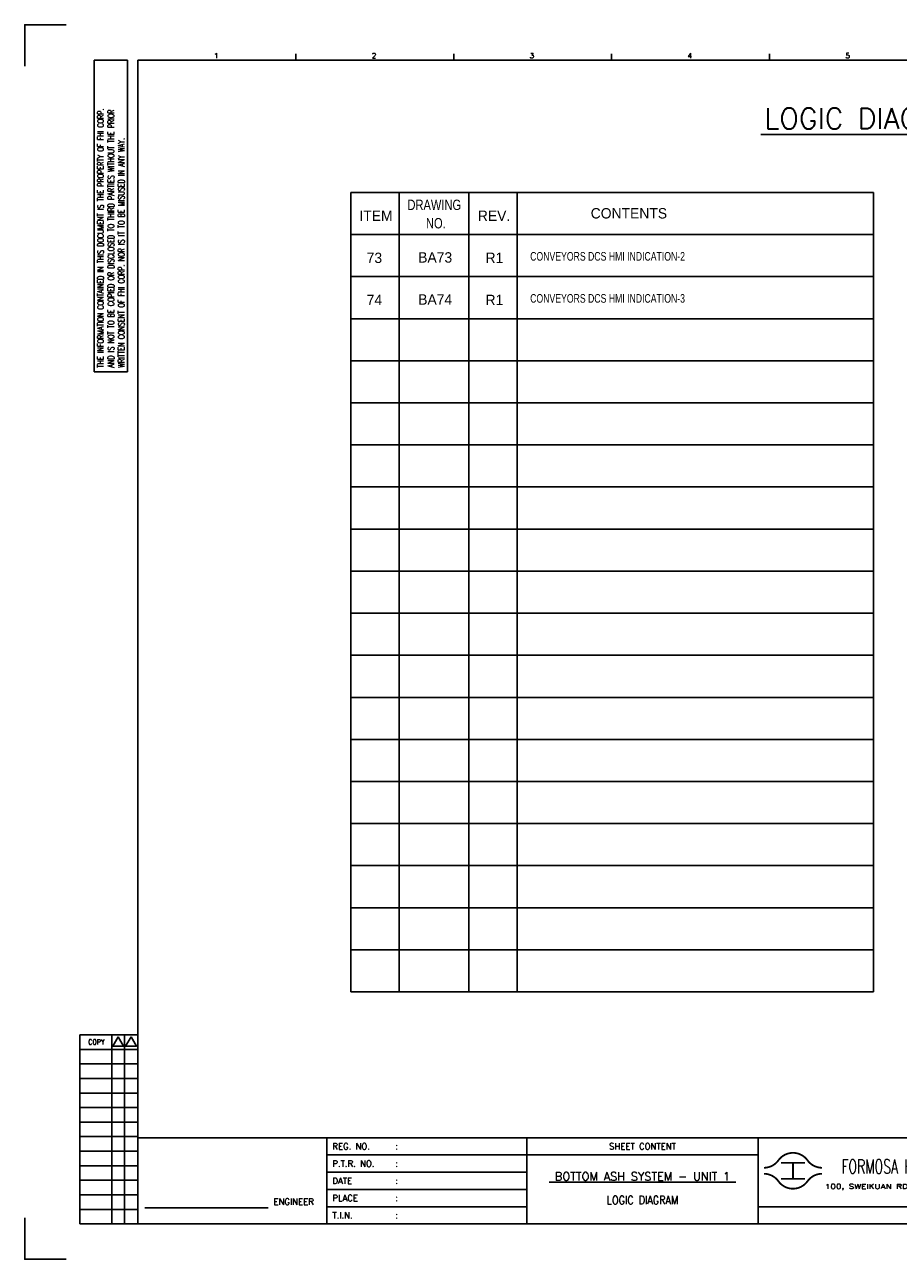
# Model space of a CAD drawing. Extents: x 577 to 1183, y -104 to 324.
# Tile 1 of 3: x 577 to 880, y -104 to 324. Entities that reach past the tile are written whole.
import ezdxf
from ezdxf.enums import TextEntityAlignment as Align
from ezdxf.lldxf.tags import DXFTag

# ---------------------------------------------------------------- set-up
doc = ezdxf.new("R2010")
doc.units = 0
doc.header["$MEASUREMENT"] = 0
for name, color, linetype in [('CON', 4, 'Continuous'), ('DIM', 3, 'Continuous'), ('HID', 2, 'HIDDEN'), ('TEXT', 7, 'Continuous'), ('圖框CON', 4, 'Continuous'), ('圖框DIM', 3, 'Continuous'), ('框線', 6, 'Continuous')]:
    doc.layers.add(name, color=color, linetype=linetype)
doc.styles.add('DAYUKP', font='complex', dxfattribs={"bigfont": 'DAYUKP.SHX'})
doc.styles.add('E4', font='simplex.shx', dxfattribs={"height": 4})
doc.styles.add('ROMANS', font='romans', dxfattribs={"width": 0.8})
doc.styles.add('STANDARD-1', font='txt')
tags = doc.linetypes.add('HIDDEN', pattern=[0.375, 0.25, -0.125]).pattern_tags.tags
tags[6:7] = [DXFTag(74, 4), DXFTag(75, 0), DXFTag(340, '0'), DXFTag(46, 1.0), DXFTag(50, 0.0), DXFTag(44, 0.0), DXFTag(45, 0.0)]
tags[4:5] = [DXFTag(74, 4), DXFTag(75, 0), DXFTag(340, '0'), DXFTag(46, 1.0), DXFTag(50, 0.0), DXFTag(44, 0.0), DXFTag(45, 0.0)]

# ---------------------------------------------------------------- blocks, each defined once
blk = doc.blocks.new('Sht_Cont_T3')
at = {"layer": 'TEXT', "color": 3, "linetype": 'Continuous', "style": 'E4'}
for tag, p in [('$SHT_CONT_L1$', (55.63, 24.91)), ('$SHT_CONT_L2$', (55.63, 16.61)), ('$SHT_CONT_L3$', (55.63, 8.3))]:
    blk.add_attdef(tag, text='', height=4, dxfattribs=at).set_placement(p, align=Align.MIDDLE)
blk = doc.blocks.new('1')
at = {"ltscale": 500, "const_width": 0.621}
blk.add_lwpolyline([(937.64, -36.73, -0.241531), (932.6, -34.15, 0.512989), (922.51, -34.15, -0.241531), (917.47, -36.73, -0.241531)], format="xyb", dxfattribs=at)
at = {"const_width": 0.621}
blk.add_lwpolyline([(937.64, -38.8, 0.241531), (932.6, -41.39, -0.512989), (922.51, -41.39, 0.241531), (917.47, -38.8, 0.241531)], format="xyb", dxfattribs=at)
at = {"ltscale": 500, "const_width": 0.621}
for points in [[(923.41, -35.01), (931.69, -35.01)], [(927.55, -35.01), (927.55, -40.53)], [(923.41, -40.53), (931.69, -40.53)]]:
    blk.add_lwpolyline(points, dxfattribs=at)
at = {"layer": 'CON'}
for points in [[(835.34, -56.2), (835.34, -26.3)], [(915.46, -56.2), (915.46, -26.3)]]:
    blk.add_lwpolyline(points, dxfattribs=at)
at = {"layer": 'CON', "ltscale": 500}
for points in [[(835.34, -32.28), (766.02, -32.28)], [(915.46, -32.28), (835.34, -32.28)], [(835.34, -38.26), (766.02, -38.26)], [(835.34, -44.23), (766.02, -44.23)], [(835.34, -50.21), (766.02, -50.21)]]:
    blk.add_lwpolyline(points, dxfattribs=at)
at = {"layer": 'Defpoints'}
for points in [[(675.65, 359.33), (661.25, 359.33), (661.25, 344.93)], [(675.65, -68.44), (661.25, -68.44), (661.25, -54.04)]]:
    blk.add_lwpolyline(points, dxfattribs=at)
at = {"layer": 'DIM'}
for p, q in [((680.33, 9.34), (680.33, -56.2)), ((680.33, 9.34), (700.5, 9.34)), ((691.5, -56.2), (691.5, 9.34)), ((695.82, -56.2), (695.82, 9.34)), ((680.33, 4.29), (700.5, 4.29)), ((680.33, -0.75), (700.5, -0.75)), ((680.33, -5.79), (700.5, -5.79)), ((680.33, -10.83), (700.5, -10.83)), ((680.33, -15.87), (700.5, -15.87)), ((680.33, -20.91), (700.5, -20.91)), ((680.33, -25.95), (700.5, -25.95)), ((680.33, -30.99), (700.5, -30.99)), ((680.33, -36.03), (700.5, -36.03)), ((680.33, -41.08), (700.5, -41.08)), ((680.33, -46.12), (700.5, -46.12)), ((680.33, -51.16), (700.5, -51.16)), ((680.33, -56.2), (700.5, -56.2))]:
    blk.add_line(p, q, dxfattribs=at)
for points in [[(693.66, 8.62), (691.79, 5.37), (695.53, 5.37)], [(698.12, 8.62), (696.25, 5.37), (699.99, 5.37)]]:
    blk.add_lwpolyline(points, close=True, dxfattribs=at)
at = {"layer": '圖框CON'}
for p, q in [((685.38, 347.09), (696.9, 347.09)), ((685.38, 239.07), (685.38, 347.09)), ((696.9, 239.07), (696.9, 347.09)), ((755.23, 347.11), (755.23, 349.27)), ((809.96, 347.11), (809.96, 349.27)), ((864.69, 347.11), (864.69, 349.27)), ((919.43, 347.11), (919.43, 349.27)), ((685.38, 239.07), (696.9, 239.07))]:
    blk.add_line(p, q, dxfattribs=at)
for points in [[(766.02, -56.2), (766.02, -26.3)], [(1026.71, -50.21), (1010.27, -50.21), (915.46, -50.21)]]:
    blk.add_lwpolyline(points, dxfattribs=at)
at = {"layer": '圖框DIM'}
blk.add_line((702.85, -50.59), (745.66, -50.59), dxfattribs=at)
at = {"layer": '框線'}
for p, q in [((700.5, 347.09), (700.5, -56.2)), ((1247.82, 347.09), (700.5, 347.09)), ((1247.82, -26.3), (700.5, -26.3)), ((1247.82, -56.2), (700.5, -56.2))]:
    blk.add_line(p, q, dxfattribs=at)
at = {"style": 'DAYUKP'}
for s, p in [('1', (726.85, 347.7)), ('2', (781.58, 347.7)), ('3', (836.31, 347.7)), ('4', (891.04, 347.7)), ('5', (945.77, 347.7))]:
    blk.add_text(s, height=1.8, dxfattribs=at).set_placement(p)
at = {"color": 90, "ltscale": 500, "style": 'ROMANS', "width": 0.65}
blk.add_text('FORMOSA HEAVY INDUSTRIES CORP.', height=4.8509, dxfattribs=at).set_placement((982.2, -36.34), align=Align.MIDDLE)
at = {"layer": 'DIM', "style": 'ROMANS', "width": 0.75}
for s, p in [('THE INFORMATION CONTAINED IN THIS DOCUMENT IS THE PROPERTY OF FHI CORP.', (687.54, 240.51)), ('AND IS NOT TO BE COPIED OR DISCLOSED TO THIRD PARTIES WITHOUT THE PRIOR', (691.14, 240.51)), ('WRITTEN CONSENT OF FHI CORP. NOR IS IT TO BE MISUSED IN ANY WAY.', (694.74, 240.51))]:
    blk.add_text(s, height=2.1605, rotation=90, dxfattribs=at).set_placement(p, align=Align.MIDDLE_LEFT)
at = {"layer": 'DIM', "style": 'ROMANS', "width": 0.8}
blk.add_text('COPY', height=1.8, dxfattribs=at).set_placement((686.1, 6.85), align=Align.MIDDLE)
at = {"layer": 'HID', "ltscale": 500, "style": 'ROMANS'}
for s, p in [('REG. NO.', (767.89, -29.29)), (':', (789.71, -29.29)), ('P.T.R. NO.', (767.89, -35.27)), (':', (789.71, -35.27)), ('DATE', (767.89, -41.24)), (':', (789.71, -41.24)), ('PLACE', (767.89, -47.22)), (':', (789.71, -47.22)), ('T.I.N.', (767.89, -53.21)), (':', (789.71, -53.2))]:
    blk.add_text(s, height=2.16, dxfattribs=at).set_placement(p, align=Align.MIDDLE_LEFT)
blk.add_text('SHEET CONTENT', height=2.1605, dxfattribs=at).set_placement((875.4, -29.29), align=Align.MIDDLE)
at = {"layer": 'HID', "style": 'ROMANS', "width": 1.216198}
blk.add_text('100, SWEIKUAN RD., JENWU, KAOHSIUNG, TAIWAN, R.O.C.', height=1.6237, dxfattribs=at).set_placement((938.57, -44), (1024.8, -44), align=Align.FIT)
at = {"layer": 'HID', "style": 'ROMANS'}
blk.add_text('ENGINEER', height=2.16, dxfattribs=at).set_placement((754.48, -49.57), align=Align.CENTER)

msp = doc.modelspace()

# ---------------------------------------------------------------- linework, layer by layer
at = {"layer": 'CON'}
for p, q in [((832.22, 285.58), (949.84, 285.58)), ((690.07, 265.46), (690.07, -11.51)), ((690.07, 265.46), (871.18, 265.46)), ((706.75, 265.46), (706.75, -11.51)), ((730.99, 265.46), (730.99, -11.51)), ((747.67, 265.46), (747.67, -11.51)), ((871.18, 265.46), (871.18, -11.51)), ((690.07, 250.89), (871.18, 250.89)), ((690.07, 236.31), (871.18, 236.31)), ((690.07, 221.73), (871.18, 221.73)), ((690.07, 207.15), (871.18, 207.15)), ((690.07, 192.58), (871.18, 192.58)), ((690.07, 178), (871.18, 178)), ((690.07, 163.42), (871.18, 163.42)), ((690.07, 148.84), (871.18, 148.84)), ((690.07, 134.27), (871.18, 134.27)), ((690.07, 119.69), (871.18, 119.69)), ((690.07, 105.11), (871.18, 105.11)), ((690.07, 90.53), (871.18, 90.53)), ((690.07, 75.96), (871.18, 75.96)), ((690.07, 61.38), (871.18, 61.38)), ((690.07, 46.8), (871.18, 46.8)), ((690.07, 32.22), (871.18, 32.22)), ((690.07, 17.65), (871.18, 17.65)), ((690.07, 3.07), (871.18, 3.07)), ((690.07, -11.51), (871.18, -11.51))]:
    msp.add_line(p, q, dxfattribs=at)

# ---------------------------------------------------------------- block references
msp.add_blockref('1', (-84.25, -35.73), dxfattribs=at)
at = {"layer": 'TEXT', "color": 0}
ref = msp.add_blockref('Sht_Cont_T3', (751.09, -91.93), dxfattribs=dict(at, xscale=0.7201574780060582, yscale=0.7201574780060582, zscale=0.7201574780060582))
ref.add_attrib('$SHT_CONT_L1$', '%%U BOTTOM ASH SYSTEM - UNIT 1 ', dxfattribs={"color": 3, "linetype": 'Continuous', "height": 2.8806, "style": 'E4'}).set_placement((791.15, -73.99), align=Align.TOP_CENTER)
ref.add_attrib('$SHT_CONT_L3$', 'LOGIC DIAGRAM', dxfattribs={"color": 3, "linetype": 'Continuous', "height": 2.8806, "style": 'E4', "width": 0.85}).set_placement((791.15, -85.95), align=Align.BOTTOM_CENTER)

# ---------------------------------------------------------------- texts
at = {"layer": 'CON', "style": 'ROMANS'}
msp.add_text('LOGIC DIAGRAM LIST', height=7.2, dxfattribs=at).set_placement((833.33, 285.33), align=Align.BOTTOM_LEFT)
at = {"layer": 'CON', "style": 'STANDARD-1'}
for s, height, width, p in [('DRAWING', 3.6, 0.8, (718.98, 261.19)), (' NO.', 3.6, 0.8, (718.98, 254.82)), ('CONVEYORS DCS HMI INDICATION-2', 3, 0.75, (779.05, 243.34)), ('CONVEYORS DCS HMI INDICATION-3', 3, 0.75, (779.05, 228.77))]:
    msp.add_text(s, height=height, dxfattribs=dict(at, width=width)).set_placement(p, align=Align.MIDDLE)
for s, p in [('ITEM', (698.77, 257.4)), ('REV.', (739.69, 257.4)), ('CONTENTS', (786.44, 258.25)), ('73', (698.22, 242.82)), ('BA73', (719.29, 242.96)), ('R1', (739.82, 242.82)), ('74', (698.22, 228.24)), ('BA74', (719.29, 228.39)), ('R1', (739.82, 228.24))]:
    msp.add_text(s, height=3.6, dxfattribs=at).set_placement(p, align=Align.MIDDLE)

doc.saveas('drawing.dxf')
